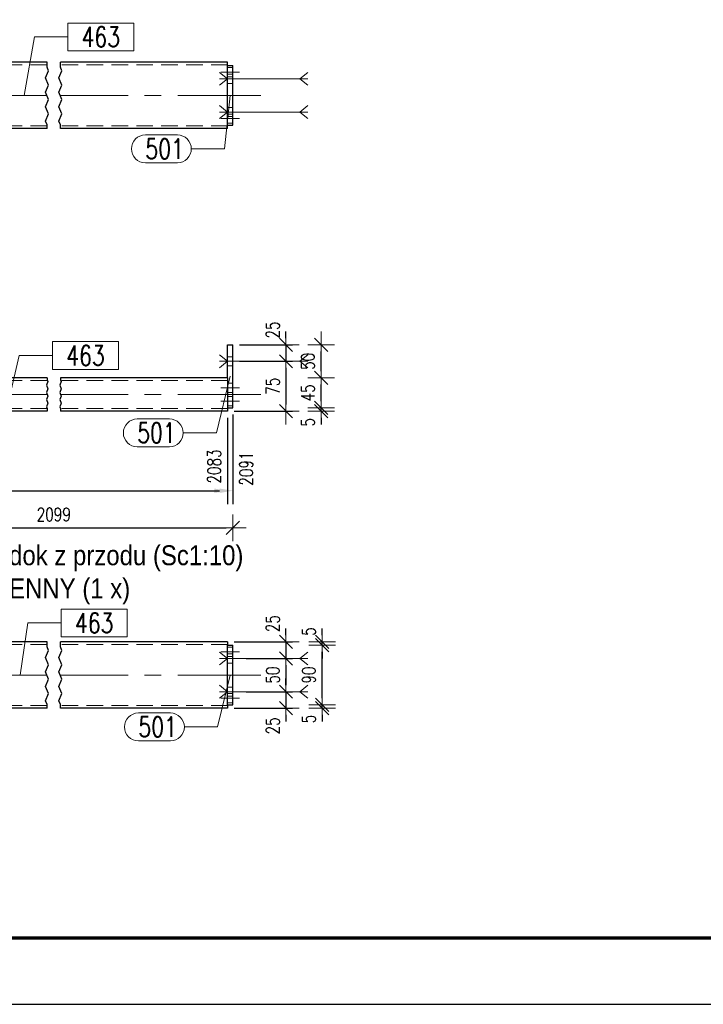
# Model space of a CAD drawing. Header units: millimetres. Extents: x -877 to 135, y 14151 to 14821.
# Tile 7 of 46: x -489 to -386, y 14151 to 14299. Entities that reach past the tile are written whole.
import ezdxf

# ---------------------------------------------------------------- set-up
doc = ezdxf.new("R2010")
doc.units = ezdxf.units.MM
doc.header["$LTSCALE"] = 10
doc.linetypes.add('HIDDEN', pattern=[0.375, 0.25, -0.125])
doc.linetypes.add('MITTE', pattern=[2, 1.25, -0.25, 0.25, -0.25])
doc.layers.get('Defpoints').update_dxf_attribs({"color": 1})
doc.layers.add('_FORMATKA', color=8, linetype='Continuous', plot=False)
for name, color, linetype, lineweight in [('_RAMKA', 7, 'Continuous', 35), ('PS_Bolt', 4, 'Continuous', 13), ('PS_DIM', 4, 'Continuous', 13), ('PS_Hidden', 2, 'HIDDEN', 9), ('PS_Mid', 5, 'MITTE', 15), ('PS_Pos', 1, 'Continuous', 15), ('PS_Shape', 161, 'Continuous', 30), ('PS_SOLID', 7, 'Continuous', 30), ('PS_TEXT', 3, 'Continuous', 18)]:
    doc.layers.add(name, color=color, linetype=linetype, lineweight=lineweight)
doc.styles.add('gil', font='txt', dxfattribs={"width": 0.9})
doc.styles.add('simplex', font='simplex.shx', dxfattribs={"width": 0.75})
doc.dimstyles.new('1_10_GŁ_DS1-LS10', dxfattribs={"dimtxt": 2, "dimasz": 2, "dimexe": 2, "dimexo": 1, "dimgap": 1, "dimtad": 1, "dimjust": 4, "dimdec": 0, "dimlfac": 10, "dimtxsty": 'simplex', "dimblk1": 'NONE', "dimsah": 1, "dimcen": 2, "dimclrd": 256, "dimclre": 256, "dimclrt": 3, "dimadec": 1, "dimazin": 0, "dimtfac": 1, "dimtdec": 0, "dimtmove": 2, "dimatfit": 3, "dimfxl": 1, "dimarcsym": 0})
doc.dimstyles.new('1_10_PRZ', dxfattribs={"dimtxt": 2, "dimasz": 1, "dimexe": 2, "dimexo": 5, "dimgap": 1, "dimtad": 1, "dimdec": 0, "dimlfac": 10, "dimtxsty": 'simplex', "dimblk": 'dimznak', "dimcen": 2, "dimse1": 1, "dimse2": 1, "dimclrt": 3, "dimadec": 1, "dimazin": 0, "dimtfac": 1, "dimtdec": 0, "dimtix": 1, "dimtmove": 2, "dimatfit": 3, "dimldrblk": 'dim-grot', "dimfxl": 1, "dimarcsym": 0})
doc.dimstyles.new('1_10_PRZ_DS1-LS10', dxfattribs={"dimtxt": 2, "dimasz": 1, "dimexe": 2, "dimexo": 5, "dimgap": 1, "dimtad": 1, "dimdec": 0, "dimlfac": 10, "dimtxsty": 'simplex', "dimblk": 'dimznak', "dimcen": 2, "dimse1": 1, "dimse2": 1, "dimclrt": 3, "dimadec": 1, "dimazin": 0, "dimtfac": 1, "dimtdec": 0, "dimtix": 1, "dimtmove": 2, "dimatfit": 3, "dimldrblk": 'dim-grot', "dimfxl": 1, "dimarcsym": 0})
doc.dimstyles.new('1_10_SC', dxfattribs={"dimtxt": 2, "dimasz": 1, "dimexe": 1, "dimexo": 1, "dimgap": 1, "dimtad": 1, "dimdec": 0, "dimlfac": 10, "dimtxsty": 'simplex', "dimblk": 'dimznak', "dimcen": 2, "dimclrd": 256, "dimclre": 256, "dimclrt": 3, "dimadec": 1, "dimazin": 0, "dimtfac": 1, "dimtdec": 0, "dimtix": 1, "dimtmove": 2, "dimatfit": 3, "dimldrblk": 'dim-grot', "dimfxl": 1, "dimarcsym": 0})

# ---------------------------------------------------------------- blocks, each defined once
blk = doc.blocks.new('dimznak')
at = {"color": 0}
for points in [[(0, 2), (0, -2)], [(-2, 0), (2, 0)]]:
    blk.add_lwpolyline(points, dxfattribs=at)
at = {"color": 2}
blk.add_lwpolyline([(1, 1), (-1, -1)], dxfattribs=at)
blk = doc.blocks.new('*D342')
at = {"layer": 'Defpoints', "color": 0, "transparency": 16777216}
for p in [(-457.03, 14250.44), (-457.03, 14247.94), (-449.03, 14247.94)]:
    blk.add_point(p, dxfattribs=at)
at = {"layer": 'PS_DIM', "lineweight": -2, "transparency": 16777216}
for p, q in [((-449.03, 14251.44), (-449.03, 14252.44)), ((-456.03, 14250.44), (-448.03, 14250.44)), ((-449.03, 14250.44), (-449.03, 14247.94)), ((-456.03, 14247.94), (-448.03, 14247.94)), ((-449.03, 14246.94), (-449.03, 14245.94))]:
    blk.add_line(p, q, dxfattribs=at)
for p, rotation in [((-449.03, 14250.44), 270), ((-449.03, 14247.94), 90)]:
    blk.add_blockref('dimznak', p, dxfattribs=dict(at, rotation=rotation))
at = {"layer": 'PS_DIM', "color": 3, "transparency": 16777216, "insert": (-451.03, 14252.66), "char_height": 2, "attachment_point": 5, "rotation": 90, "style": 'simplex'}
blk.add_mtext('25', dxfattribs=at)
blk = doc.blocks.new('dim-grot')
blk.add_hatch(color=256).paths.add_polyline_path([(0, 0), (-2, 0.5), (-2, -0.5)])
blk.add_lwpolyline([(0, 0), (-2, 0.5), (-2, -0.5), (0, 0)])
blk = doc.blocks.new('*D343')
at = {"layer": 'Defpoints', "color": 0, "transparency": 16777216}
for p in [(-457.03, 14247.94), (-457.83, 14240.44), (-449.03, 14240.44)]:
    blk.add_point(p, dxfattribs=at)
at = {"layer": 'PS_DIM', "lineweight": -2, "transparency": 16777216}
for p, q in [((-456.03, 14247.94), (-448.03, 14247.94)), ((-449.03, 14246.94), (-449.03, 14241.44)), ((-456.83, 14240.44), (-448.03, 14240.44))]:
    blk.add_line(p, q, dxfattribs=at)
for p, rotation in [((-449.03, 14247.94), 90), ((-449.03, 14240.44), 270)]:
    blk.add_blockref('dimznak', p, dxfattribs=dict(at, rotation=rotation))
at = {"layer": 'PS_DIM', "color": 3, "transparency": 16777216, "insert": (-451.03, 14244.19), "char_height": 2, "attachment_point": 5, "rotation": 90, "style": 'simplex'}
blk.add_mtext('75', dxfattribs=at)
blk = doc.blocks.new('*D344')
at = {"layer": 'Defpoints', "color": 0, "transparency": 16777216}
for p in [(-457.03, 14240.94), (-443.72, 14240.94), (-457.83, 14240.44)]:
    blk.add_point(p, dxfattribs=at)
at = {"layer": 'PS_DIM', "color": 0, "lineweight": -2, "transparency": 16777216}
for p, q in [((-443.72, 14241.94), (-443.72, 14242.94)), ((-443.72, 14240.44), (-443.72, 14240.94)), ((-443.72, 14239.44), (-443.72, 14238.44))]:
    blk.add_line(p, q, dxfattribs=at)
for p, rotation in [((-443.72, 14240.94), 270), ((-443.72, 14240.44), 90)]:
    blk.add_blockref('dimznak', p, dxfattribs=dict(at, rotation=rotation))
at = {"layer": 'PS_DIM', "color": 3, "transparency": 16777216, "insert": (-445.72, 14238.75), "char_height": 2, "attachment_point": 5, "rotation": 90, "style": 'simplex'}
blk.add_mtext('5', dxfattribs=at)
blk = doc.blocks.new('*D345')
at = {"layer": 'Defpoints', "color": 0, "transparency": 16777216}
for p in [(-459.48, 14245.44), (-443.72, 14245.44), (-457.03, 14240.94)]:
    blk.add_point(p, dxfattribs=at)
at = {"layer": 'PS_DIM', "color": 0, "lineweight": -2, "transparency": 16777216}
blk.add_line((-443.72, 14241.94), (-443.72, 14244.44), dxfattribs=at)
for p, rotation in [((-443.72, 14245.44), 90), ((-443.72, 14240.94), 270)]:
    blk.add_blockref('dimznak', p, dxfattribs=dict(at, rotation=rotation))
at = {"layer": 'PS_DIM', "color": 3, "transparency": 16777216, "insert": (-445.72, 14243.19), "char_height": 2, "attachment_point": 5, "rotation": 90, "style": 'simplex'}
blk.add_mtext('45', dxfattribs=at)
blk = doc.blocks.new('*D346')
at = {"layer": 'Defpoints', "color": 0, "transparency": 16777216}
for p in [(-457.03, 14250.44), (-443.72, 14250.44), (-459.48, 14245.44)]:
    blk.add_point(p, dxfattribs=at)
at = {"layer": 'PS_DIM', "color": 0, "lineweight": -2, "transparency": 16777216}
blk.add_line((-443.72, 14246.44), (-443.72, 14249.44), dxfattribs=at)
for p, rotation in [((-443.72, 14250.44), 90), ((-443.72, 14245.44), 270)]:
    blk.add_blockref('dimznak', p, dxfattribs=dict(at, rotation=rotation))
at = {"layer": 'PS_DIM', "color": 3, "transparency": 16777216, "insert": (-445.72, 14247.94), "char_height": 2, "attachment_point": 5, "rotation": 90, "style": 'simplex'}
blk.add_mtext('50', dxfattribs=at)
blk = doc.blocks.new('*D349')
at = {"layer": 'Defpoints', "color": 0, "transparency": 16777216}
for p in [(-510.23, 14240.44), (-457.83, 14240.44), (-457.83, 14228.44)]:
    blk.add_point(p, dxfattribs=at)
at = {"layer": 'PS_DIM', "lineweight": -2, "transparency": 16777216}
for p, q in [((-510.23, 14239.44), (-510.23, 14226.44)), ((-457.83, 14239.44), (-457.83, 14226.44)), ((-510.23, 14228.44), (-459.83, 14228.44))]:
    blk.add_line(p, q, dxfattribs=at)
at = {"layer": 'PS_DIM', "transparency": 16777216}
blk.add_solid([(-459.83, 14228.77), (-459.83, 14228.11), (-457.83, 14228.44)], dxfattribs=at)
at = {"layer": 'PS_DIM', "color": 3, "transparency": 16777216, "insert": (-459.85, 14232.1), "char_height": 2, "attachment_point": 5, "rotation": 90, "style": 'simplex'}
blk.add_mtext('2083', dxfattribs=at)
blk = doc.blocks.new('_None')
blk = doc.blocks.new('*D350')
at = {"layer": 'Defpoints', "color": 0, "transparency": 16777216}
for p in [(-457.03, 14240.94), (-510.23, 14240.44), (-457.03, 14228.44)]:
    blk.add_point(p, dxfattribs=at)
at = {"layer": 'PS_DIM', "lineweight": -2, "transparency": 16777216}
for p, q in [((-510.23, 14239.44), (-510.23, 14226.44)), ((-457.03, 14239.94), (-457.03, 14226.44)), ((-510.23, 14228.44), (-459.03, 14228.44))]:
    blk.add_line(p, q, dxfattribs=at)
at = {"layer": 'PS_DIM', "transparency": 16777216}
blk.add_solid([(-459.03, 14228.77), (-459.03, 14228.11), (-457.03, 14228.44)], dxfattribs=at)
at = {"layer": 'PS_DIM', "color": 3, "transparency": 16777216, "insert": (-455.01, 14231.78), "char_height": 2, "attachment_point": 5, "rotation": 90, "style": 'simplex'}
blk.add_mtext('2091', dxfattribs=at)
blk = doc.blocks.new('*D357')
at = {"layer": 'Defpoints', "color": 0, "transparency": 16777216}
for p in [(-457.83, 14205.67), (-456.03, 14203.17), (-449.03, 14203.17)]:
    blk.add_point(p, dxfattribs=at)
at = {"layer": 'PS_DIM', "lineweight": -2, "transparency": 16777216}
for p, q in [((-449.03, 14206.67), (-449.03, 14207.67)), ((-456.83, 14205.67), (-448.03, 14205.67)), ((-449.03, 14205.67), (-449.03, 14203.17)), ((-455.03, 14203.17), (-448.03, 14203.17)), ((-449.03, 14202.17), (-449.03, 14201.17))]:
    blk.add_line(p, q, dxfattribs=at)
for p, rotation in [((-449.03, 14205.67), 270), ((-449.03, 14203.17), 90)]:
    blk.add_blockref('dimznak', p, dxfattribs=dict(at, rotation=rotation))
at = {"layer": 'PS_DIM', "color": 3, "transparency": 16777216, "insert": (-451.03, 14208.42), "char_height": 2, "attachment_point": 5, "rotation": 90, "style": 'simplex'}
blk.add_mtext('25', dxfattribs=at)
blk = doc.blocks.new('*D358')
at = {"layer": 'Defpoints', "color": 0, "transparency": 16777216}
for p in [(-456.03, 14203.17), (-456.03, 14198.17), (-449.03, 14198.17)]:
    blk.add_point(p, dxfattribs=at)
at = {"layer": 'PS_DIM', "lineweight": -2, "transparency": 16777216}
for p, q in [((-455.03, 14203.17), (-448.03, 14203.17)), ((-449.03, 14202.17), (-449.03, 14199.17)), ((-455.03, 14198.17), (-448.03, 14198.17))]:
    blk.add_line(p, q, dxfattribs=at)
for p, rotation in [((-449.03, 14203.17), 90), ((-449.03, 14198.17), 270)]:
    blk.add_blockref('dimznak', p, dxfattribs=dict(at, rotation=rotation))
at = {"layer": 'PS_DIM', "color": 3, "transparency": 16777216, "insert": (-451.03, 14200.67), "char_height": 2, "attachment_point": 5, "rotation": 90, "style": 'simplex'}
blk.add_mtext('50', dxfattribs=at)
blk = doc.blocks.new('*D359')
at = {"layer": 'Defpoints', "color": 0, "transparency": 16777216}
for p in [(-456.03, 14198.17), (-457.83, 14195.67), (-449.03, 14195.67)]:
    blk.add_point(p, dxfattribs=at)
at = {"layer": 'PS_DIM', "lineweight": -2, "transparency": 16777216}
for p, q in [((-449.03, 14199.17), (-449.03, 14200.17)), ((-455.03, 14198.17), (-448.03, 14198.17)), ((-449.03, 14198.17), (-449.03, 14195.67)), ((-456.83, 14195.67), (-448.03, 14195.67)), ((-449.03, 14194.67), (-449.03, 14193.67))]:
    blk.add_line(p, q, dxfattribs=at)
for p, rotation in [((-449.03, 14198.17), 270), ((-449.03, 14195.67), 90)]:
    blk.add_blockref('dimznak', p, dxfattribs=dict(at, rotation=rotation))
at = {"layer": 'PS_DIM', "color": 3, "transparency": 16777216, "insert": (-451.03, 14193.01), "char_height": 2, "attachment_point": 5, "rotation": 90, "style": 'simplex'}
blk.add_mtext('25', dxfattribs=at)
blk = doc.blocks.new('*D360')
at = {"layer": 'Defpoints', "color": 0, "transparency": 16777216}
for p in [(-457.83, 14195.67), (-457.03, 14196.17), (-443.58, 14196.17)]:
    blk.add_point(p, dxfattribs=at)
at = {"layer": 'PS_DIM', "color": 0, "lineweight": -2, "transparency": 16777216}
for p, q in [((-443.58, 14197.17), (-443.58, 14198.17)), ((-443.58, 14195.67), (-443.58, 14196.17)), ((-443.58, 14194.67), (-443.58, 14193.67))]:
    blk.add_line(p, q, dxfattribs=at)
for p, rotation in [((-443.58, 14196.17), 270), ((-443.58, 14195.67), 90)]:
    blk.add_blockref('dimznak', p, dxfattribs=dict(at, rotation=rotation))
at = {"layer": 'PS_DIM', "color": 3, "transparency": 16777216, "insert": (-445.58, 14194.05), "char_height": 2, "attachment_point": 5, "rotation": 90, "style": 'simplex'}
blk.add_mtext('5', dxfattribs=at)
blk = doc.blocks.new('*D361')
at = {"layer": 'Defpoints', "color": 0, "transparency": 16777216}
for p in [(-457.03, 14205.17), (-443.58, 14205.17), (-457.03, 14196.17)]:
    blk.add_point(p, dxfattribs=at)
at = {"layer": 'PS_DIM', "color": 0, "lineweight": -2, "transparency": 16777216}
blk.add_line((-443.58, 14197.17), (-443.58, 14204.17), dxfattribs=at)
for p, rotation in [((-443.58, 14205.17), 90), ((-443.58, 14196.17), 270)]:
    blk.add_blockref('dimznak', p, dxfattribs=dict(at, rotation=rotation))
at = {"layer": 'PS_DIM', "color": 3, "transparency": 16777216, "insert": (-445.58, 14200.67), "char_height": 2, "attachment_point": 5, "rotation": 90, "style": 'simplex'}
blk.add_mtext('90', dxfattribs=at)
blk = doc.blocks.new('*D362')
at = {"layer": 'Defpoints', "color": 0, "transparency": 16777216}
for p in [(-457.83, 14205.67), (-457.03, 14205.17), (-443.58, 14205.67)]:
    blk.add_point(p, dxfattribs=at)
at = {"layer": 'PS_DIM', "color": 0, "lineweight": -2, "transparency": 16777216}
for p, q in [((-443.58, 14206.67), (-443.58, 14207.67)), ((-443.58, 14205.17), (-443.58, 14205.67)), ((-443.58, 14204.17), (-443.58, 14203.17))]:
    blk.add_line(p, q, dxfattribs=at)
for p, rotation in [((-443.58, 14205.67), 270), ((-443.58, 14205.17), 90)]:
    blk.add_blockref('dimznak', p, dxfattribs=dict(at, rotation=rotation))
at = {"layer": 'PS_DIM', "color": 3, "transparency": 16777216, "insert": (-445.58, 14207.23), "char_height": 2, "attachment_point": 5, "rotation": 90, "style": 'simplex'}
blk.add_mtext('5', dxfattribs=at)
blk = doc.blocks.new('*D566')
at = {"layer": 'Defpoints', "color": 0, "transparency": 16777216}
for p in [(-511.03, 14240.94), (-457.03, 14240.94), (-457.03, 14222.84)]:
    blk.add_point(p, dxfattribs=at)
at = {"layer": 'PS_DIM', "color": 0, "lineweight": -2, "transparency": 16777216}
blk.add_line((-510.03, 14222.84), (-458.03, 14222.84), dxfattribs=at)
at = {"layer": 'PS_DIM', "color": 0, "lineweight": -2, "transparency": 16777216, "rotation": 180}
blk.add_blockref('dimznak', (-511.03, 14222.84), dxfattribs=at)
at = {"layer": 'PS_DIM', "color": 0, "lineweight": -2, "transparency": 16777216}
blk.add_blockref('dimznak', (-457.03, 14222.84), dxfattribs=at)
at = {"layer": 'PS_DIM', "color": 3, "transparency": 16777216, "insert": (-484.03, 14224.88), "char_height": 2, "attachment_point": 5, "style": 'simplex'}
blk.add_mtext('2099', dxfattribs=at)
blk = doc.blocks.new('*U279')
at = {"layer": '_FORMATKA', "lineweight": -3}
blk.add_lwpolyline([(-1000, 0), (0, 0), (0, 594), (-1000, 594)], close=True, dxfattribs=at)
at = {"layer": '_RAMKA', "lineweight": -3, "const_width": 0.5}
blk.add_lwpolyline([(-970, 10), (-10, 10), (-10, 584), (-970, 584)], close=True, dxfattribs=at)
blk = doc.blocks.new('*X884')
at = {"color": 4, "linetype": 'Continuous'}
for p, q in [((-459.03, 14286.46), (-457.83, 14285.5)), ((-457.83, 14285.5), (-459.03, 14284.54)), ((-445.73, 14285.5), (-459.03, 14285.5)), ((-445.73, 14286.46), (-446.93, 14285.5)), ((-446.93, 14285.5), (-445.73, 14284.54))]:
    blk.add_line(p, q, dxfattribs=at)
blk = doc.blocks.new('*X885')
at = {"color": 4, "linetype": 'Continuous'}
for p, q in [((-459.03, 14291.46), (-457.83, 14290.5)), ((-445.73, 14291.46), (-446.93, 14290.5)), ((-457.83, 14290.5), (-459.03, 14289.54)), ((-445.73, 14290.5), (-459.03, 14290.5)), ((-446.93, 14290.5), (-445.73, 14289.54))]:
    blk.add_line(p, q, dxfattribs=at)
blk = doc.blocks.new('*X888')
at = {"color": 1}
for p, q in [((-485.03, 14292.26), (-485.03, 14293)), ((-483.03, 14292.26), (-483.03, 14293)), ((-485.26, 14290.63), (-484.8, 14291.72)), ((-484.8, 14291.72), (-485.03, 14292.26)), ((-483.26, 14290.63), (-482.8, 14291.72)), ((-482.8, 14291.72), (-483.03, 14292.26)), ((-484.8, 14289.55), (-485.26, 14290.63)), ((-482.8, 14289.55), (-483.26, 14290.63)), ((-485.26, 14288.47), (-484.8, 14289.55)), ((-484.8, 14287.38), (-485.26, 14288.47)), ((-483.26, 14288.47), (-482.8, 14289.55)), ((-482.8, 14287.38), (-483.26, 14288.47)), ((-485.26, 14286.3), (-484.8, 14287.38)), ((-483.26, 14286.3), (-482.8, 14287.38)), ((-484.8, 14285.22), (-485.26, 14286.3)), ((-485.26, 14284.13), (-484.8, 14285.22)), ((-482.8, 14285.22), (-483.26, 14286.3)), ((-483.26, 14284.13), (-482.8, 14285.22)), ((-485.03, 14283.59), (-485.26, 14284.13)), ((-483.03, 14283.59), (-483.26, 14284.13)), ((-485.03, 14283), (-485.03, 14283.59)), ((-483.03, 14283), (-483.03, 14283.59))]:
    blk.add_line(p, q, dxfattribs=at)
at = {"layer": 'PS_Hidden', "color": 2, "linetype": 'HIDDEN'}
for p, q in [((-511.03, 14292.2), (-510.23, 14292.2)), ((-485.03, 14292.6), (-510.23, 14292.6)), ((-457.83, 14292.6), (-483.03, 14292.6)), ((-457.03, 14292.2), (-457.83, 14292.2)), ((-457.83, 14291.2), (-457.03, 14291.2)), ((-511.03, 14290.8), (-510.23, 14290.8)), ((-457.03, 14290.8), (-457.83, 14290.8)), ((-457.83, 14289.8), (-457.03, 14289.8)), ((-511.03, 14287.2), (-510.23, 14287.2)), ((-511.03, 14285.8), (-510.23, 14285.8)), ((-457.83, 14286.2), (-457.03, 14286.2)), ((-511.03, 14285.2), (-510.23, 14285.2)), ((-511.03, 14283.8), (-510.23, 14283.8)), ((-457.03, 14285.2), (-457.83, 14285.2)), ((-457.83, 14284.8), (-457.03, 14284.8)), ((-457.03, 14283.8), (-457.83, 14283.8)), ((-485.03, 14283.4), (-510.23, 14283.4)), ((-457.83, 14283.4), (-483.03, 14283.4)), ((-510.23, 14282), (-511.03, 14282)), ((-511.03, 14281.2), (-510.23, 14281.2)), ((-511.03, 14279.8), (-510.23, 14279.8))]:
    blk.add_line(p, q, dxfattribs=at)
at = {"layer": 'PS_Mid', "color": 5, "linetype": 'MITTE'}
for p, q in [((-509.23, 14291.5), (-512.03, 14291.5)), ((-458.83, 14291.5), (-456.03, 14291.5)), ((-456.03, 14290.5), (-458.83, 14290.5)), ((-485.03, 14288), (-515.23, 14288)), ((-452.83, 14288), (-483.03, 14288)), ((-509.23, 14286.5), (-512.03, 14286.5)), ((-456.03, 14285.5), (-458.83, 14285.5)), ((-509.23, 14284.5), (-512.03, 14284.5)), ((-458.83, 14284.5), (-456.03, 14284.5)), ((-509.23, 14280.5), (-512.03, 14280.5))]:
    blk.add_line(p, q, dxfattribs=at)
at = {"layer": 'PS_SOLID', "color": 7, "linetype": 'Continuous'}
for p, q in [((-510.23, 14293), (-510.23, 14283)), ((-485.03, 14293), (-510.23, 14293)), ((-457.83, 14293), (-483.03, 14293)), ((-457.83, 14283), (-457.83, 14293)), ((-511.03, 14292.5), (-511.03, 14278)), ((-511.03, 14292.5), (-510.23, 14292.5)), ((-457.83, 14292.5), (-457.03, 14292.5)), ((-457.03, 14283.5), (-457.03, 14292.5)), ((-510.23, 14278), (-510.23, 14283)), ((-485.03, 14283), (-510.23, 14283)), ((-457.83, 14283), (-483.03, 14283)), ((-457.83, 14283.5), (-457.03, 14283.5)), ((-511.03, 14278), (-510.23, 14278))]:
    blk.add_line(p, q, dxfattribs=at)
blk = doc.blocks.new('*X889')
at = {"color": 1}
for p, q in [((-471.94, 14298.91), (-481.93, 14298.91)), ((-481.93, 14298.91), (-481.93, 14294.71)), ((-471.94, 14294.71), (-471.94, 14298.91)), ((-488.49, 14288), (-486.93, 14296.81)), ((-486.93, 14296.81), (-481.93, 14296.81)), ((-481.93, 14294.71), (-471.94, 14294.71))]:
    blk.add_line(p, q, dxfattribs=at)
at = {"color": 30, "style": 'simplex', "width": 0.75}
blk.add_text('463', height=3, dxfattribs=at).set_placement((-479.83, 14295.31))
blk = doc.blocks.new('*X890')
at = {"color": 1}
for p, q in [((-457.43, 14288), (-458.3, 14279.95)), ((-470.22, 14282.05), (-465.4, 14282.05)), ((-463.3, 14279.95), (-458.3, 14279.95)), ((-470.22, 14277.85), (-465.4, 14277.85))]:
    blk.add_line(p, q, dxfattribs=at)
for centre, start, end in [((-470.22, 14279.95), 90, 270), ((-465.4, 14279.95), 270, 90)]:
    blk.add_arc(centre, 2.1, start, end, dxfattribs=at)
at = {"color": 30, "style": 'simplex', "width": 0.75}
blk.add_text('501', height=3, dxfattribs=at).set_placement((-470.22, 14278.45))
blk = doc.blocks.new('*X895')
at = {"color": 4, "linetype": 'Continuous'}
for p, q in [((-459.03, 14248.9), (-457.83, 14247.94)), ((-445.73, 14248.9), (-446.93, 14247.94)), ((-457.83, 14247.94), (-459.03, 14246.98)), ((-445.73, 14247.94), (-459.03, 14247.94)), ((-446.93, 14247.94), (-445.73, 14246.98))]:
    blk.add_line(p, q, dxfattribs=at)
blk = doc.blocks.new('*X896')
at = {"color": 4, "linetype": 'Continuous'}
for p, q in [((-459.03, 14248.9), (-457.83, 14247.94)), ((-445.73, 14248.9), (-446.93, 14247.94)), ((-457.83, 14247.94), (-459.03, 14246.98)), ((-445.73, 14247.94), (-459.03, 14247.94)), ((-446.93, 14247.94), (-445.73, 14246.98))]:
    blk.add_line(p, q, dxfattribs=at)
blk = doc.blocks.new('*X899')
at = {"color": 1}
for p, q in [((-485.03, 14245.44), (-485.03, 14245.15)), ((-483.03, 14245.44), (-483.03, 14245.15)), ((-484.91, 14244.88), (-485.14, 14244.33)), ((-485.14, 14244.33), (-484.91, 14243.79)), ((-484.91, 14243.79), (-485.14, 14243.25)), ((-485.03, 14245.15), (-484.91, 14244.88)), ((-482.91, 14244.88), (-483.14, 14244.33)), ((-483.14, 14244.33), (-482.91, 14243.79)), ((-482.91, 14243.79), (-483.14, 14243.25)), ((-483.03, 14245.15), (-482.91, 14244.88)), ((-485.14, 14243.25), (-484.91, 14242.71)), ((-484.91, 14242.71), (-485.14, 14242.17)), ((-483.14, 14243.25), (-482.91, 14242.71)), ((-482.91, 14242.71), (-483.14, 14242.17)), ((-485.14, 14242.17), (-484.91, 14241.62)), ((-484.91, 14241.62), (-485.14, 14241.08)), ((-485.14, 14241.08), (-485.03, 14240.81)), ((-485.03, 14240.81), (-485.03, 14240.44)), ((-483.14, 14242.17), (-482.91, 14241.62)), ((-482.91, 14241.62), (-483.14, 14241.08)), ((-483.14, 14241.08), (-483.03, 14240.81)), ((-483.03, 14240.81), (-483.03, 14240.44))]:
    blk.add_line(p, q, dxfattribs=at)
at = {"layer": 'PS_Hidden', "color": 2, "linetype": 'HIDDEN'}
for p, q in [((-511.03, 14248.64), (-510.23, 14248.64)), ((-457.83, 14248.64), (-457.03, 14248.64)), ((-511.03, 14247.24), (-510.23, 14247.24)), ((-457.83, 14247.24), (-457.03, 14247.24)), ((-511.03, 14244.64), (-510.23, 14244.64)), ((-485.03, 14245.04), (-510.23, 14245.04)), ((-457.83, 14245.04), (-483.03, 14245.04)), ((-457.03, 14244.64), (-457.83, 14244.64)), ((-511.03, 14243.24), (-510.23, 14243.24)), ((-511.03, 14242.64), (-510.23, 14242.64)), ((-457.03, 14243.24), (-457.83, 14243.24)), ((-457.03, 14242.64), (-457.83, 14242.64)), ((-511.03, 14241.24), (-510.23, 14241.24)), ((-485.03, 14240.84), (-510.23, 14240.84)), ((-457.83, 14240.84), (-483.03, 14240.84)), ((-457.03, 14241.24), (-457.83, 14241.24))]:
    blk.add_line(p, q, dxfattribs=at)
at = {"layer": 'PS_Mid', "color": 5, "linetype": 'MITTE'}
for p, q in [((-509.23, 14247.94), (-512.03, 14247.94)), ((-456.03, 14247.94), (-458.83, 14247.94)), ((-456.03, 14247.94), (-458.83, 14247.94)), ((-509.23, 14243.94), (-512.03, 14243.94)), ((-509.23, 14243.94), (-512.03, 14243.94)), ((-458.83, 14243.94), (-456.03, 14243.94)), ((-485.03, 14242.94), (-515.23, 14242.94)), ((-452.83, 14242.94), (-483.03, 14242.94)), ((-509.23, 14241.94), (-512.03, 14241.94)), ((-458.83, 14241.94), (-456.03, 14241.94))]:
    blk.add_line(p, q, dxfattribs=at)
at = {"layer": 'PS_SOLID', "color": 7, "linetype": 'Continuous'}
for p, q in [((-511.03, 14246.44), (-511.03, 14250.44)), ((-511.03, 14250.44), (-510.23, 14250.44)), ((-510.23, 14250.44), (-510.23, 14246.44)), ((-457.83, 14245.44), (-457.83, 14250.44)), ((-457.83, 14250.44), (-457.03, 14250.44)), ((-457.03, 14240.94), (-457.03, 14250.44)), ((-511.03, 14240.94), (-511.03, 14246.44)), ((-510.23, 14246.44), (-511.03, 14246.44)), ((-510.23, 14240.94), (-510.23, 14246.44)), ((-485.03, 14245.44), (-510.23, 14245.44)), ((-457.83, 14245.44), (-483.03, 14245.44)), ((-457.83, 14245.44), (-457.83, 14240.44)), ((-511.03, 14240.94), (-510.23, 14240.94)), ((-510.23, 14240.94), (-510.23, 14240.44)), ((-457.83, 14240.94), (-457.03, 14240.94)), ((-485.03, 14240.44), (-510.23, 14240.44)), ((-457.83, 14240.44), (-483.03, 14240.44))]:
    blk.add_line(p, q, dxfattribs=at)
blk = doc.blocks.new('*X900')
at = {"color": 1}
for p, q in [((-474.25, 14250.91), (-484.24, 14250.91)), ((-484.24, 14250.91), (-484.24, 14246.71)), ((-474.25, 14246.71), (-474.25, 14250.91)), ((-490.62, 14242.94), (-489.24, 14248.81)), ((-489.24, 14248.81), (-484.24, 14248.81)), ((-484.24, 14246.71), (-474.25, 14246.71))]:
    blk.add_line(p, q, dxfattribs=at)
at = {"color": 30, "style": 'simplex', "width": 0.75}
blk.add_text('463', height=3, dxfattribs=at).set_placement((-482.14, 14247.31))
blk = doc.blocks.new('*X901')
at = {"color": 1}
for p, q in [((-457.43, 14245.69), (-459.51, 14237.16)), ((-471.44, 14239.26), (-466.61, 14239.26)), ((-464.51, 14237.16), (-459.51, 14237.16)), ((-471.44, 14235.06), (-466.61, 14235.06))]:
    blk.add_line(p, q, dxfattribs=at)
for centre, start, end in [((-471.44, 14237.16), 90, 270), ((-466.61, 14237.16), 270, 90)]:
    blk.add_arc(centre, 2.1, start, end, dxfattribs=at)
at = {"color": 30, "style": 'simplex', "width": 0.75}
blk.add_text('501', height=3, dxfattribs=at).set_placement((-471.44, 14235.66))
blk = doc.blocks.new('*X903')
at = {"color": 3, "style": 'gil', "width": 0.9}
for s, p in [('RS.463.1 Widok z przodu (Sc1:10)', (-511.03, 14217.22)), ('RYGIEL ŚCIENNY (1 x)', (-511.03, 14212.22))]:
    blk.add_text(s, height=3, dxfattribs=at).set_placement(p)
blk = doc.blocks.new('*X906')
at = {"color": 4, "linetype": 'Continuous'}
for p, q in [((-459.03, 14199.13), (-457.83, 14198.17)), ((-457.83, 14198.17), (-459.03, 14197.21)), ((-445.73, 14198.17), (-459.03, 14198.17)), ((-445.73, 14199.13), (-446.93, 14198.17)), ((-446.93, 14198.17), (-445.73, 14197.21))]:
    blk.add_line(p, q, dxfattribs=at)
blk = doc.blocks.new('*X907')
at = {"color": 4, "linetype": 'Continuous'}
for p, q in [((-459.03, 14204.13), (-457.83, 14203.17)), ((-445.73, 14204.13), (-446.93, 14203.17)), ((-457.83, 14203.17), (-459.03, 14202.21)), ((-445.73, 14203.17), (-459.03, 14203.17)), ((-446.93, 14203.17), (-445.73, 14202.21))]:
    blk.add_line(p, q, dxfattribs=at)
blk = doc.blocks.new('*X910')
at = {"color": 1}
for p, q in [((-485.03, 14204.93), (-485.03, 14205.67)), ((-483.03, 14204.93), (-483.03, 14205.67)), ((-485.26, 14203.3), (-484.8, 14204.39)), ((-484.8, 14204.39), (-485.03, 14204.93)), ((-483.26, 14203.3), (-482.8, 14204.39)), ((-482.8, 14204.39), (-483.03, 14204.93)), ((-484.8, 14202.22), (-485.26, 14203.3)), ((-485.26, 14201.14), (-484.8, 14202.22)), ((-482.8, 14202.22), (-483.26, 14203.3)), ((-483.26, 14201.14), (-482.8, 14202.22)), ((-484.8, 14200.05), (-485.26, 14201.14)), ((-482.8, 14200.05), (-483.26, 14201.14)), ((-485.26, 14198.97), (-484.8, 14200.05)), ((-483.26, 14198.97), (-482.8, 14200.05)), ((-484.8, 14197.88), (-485.26, 14198.97)), ((-485.26, 14196.8), (-484.8, 14197.88)), ((-482.8, 14197.88), (-483.26, 14198.97)), ((-483.26, 14196.8), (-482.8, 14197.88)), ((-485.03, 14196.26), (-485.26, 14196.8)), ((-485.03, 14195.67), (-485.03, 14196.26)), ((-483.03, 14196.26), (-483.26, 14196.8)), ((-483.03, 14195.67), (-483.03, 14196.26))]:
    blk.add_line(p, q, dxfattribs=at)
at = {"layer": 'PS_Hidden', "color": 2, "linetype": 'HIDDEN'}
for p, q in [((-485.03, 14205.27), (-510.23, 14205.27)), ((-457.83, 14205.27), (-483.03, 14205.27)), ((-511.03, 14204.87), (-510.23, 14204.87)), ((-457.03, 14204.87), (-457.83, 14204.87)), ((-457.83, 14203.87), (-457.03, 14203.87)), ((-511.03, 14203.47), (-510.23, 14203.47)), ((-457.03, 14203.47), (-457.83, 14203.47)), ((-457.83, 14202.47), (-457.03, 14202.47)), ((-511.03, 14199.87), (-510.23, 14199.87)), ((-511.03, 14198.47), (-510.23, 14198.47)), ((-511.03, 14197.87), (-510.23, 14197.87)), ((-457.83, 14198.87), (-457.03, 14198.87)), ((-457.03, 14197.87), (-457.83, 14197.87)), ((-511.03, 14196.47), (-510.23, 14196.47)), ((-457.83, 14197.47), (-457.03, 14197.47)), ((-457.03, 14196.47), (-457.83, 14196.47)), ((-485.03, 14196.07), (-510.23, 14196.07)), ((-457.83, 14196.07), (-483.03, 14196.07)), ((-511.03, 14193.87), (-510.23, 14193.87)), ((-511.03, 14192.47), (-510.23, 14192.47))]:
    blk.add_line(p, q, dxfattribs=at)
at = {"layer": 'PS_Mid', "color": 5, "linetype": 'MITTE'}
for p, q in [((-509.23, 14204.17), (-512.03, 14204.17)), ((-458.83, 14204.17), (-456.03, 14204.17)), ((-456.03, 14203.17), (-458.83, 14203.17)), ((-485.03, 14200.67), (-515.23, 14200.67)), ((-452.83, 14200.67), (-483.03, 14200.67)), ((-509.23, 14199.17), (-512.03, 14199.17)), ((-456.03, 14198.17), (-458.83, 14198.17)), ((-509.23, 14197.17), (-512.03, 14197.17)), ((-458.83, 14197.17), (-456.03, 14197.17)), ((-509.23, 14193.17), (-512.03, 14193.17))]:
    blk.add_line(p, q, dxfattribs=at)
at = {"layer": 'PS_SOLID', "color": 7, "linetype": 'Continuous'}
for p, q in [((-511.03, 14194.67), (-511.03, 14205.17)), ((-511.03, 14205.17), (-510.23, 14205.17)), ((-510.23, 14205.67), (-510.23, 14205.17)), ((-485.03, 14205.67), (-510.23, 14205.67)), ((-510.23, 14194.67), (-510.23, 14205.17)), ((-457.83, 14205.67), (-483.03, 14205.67)), ((-457.83, 14205.67), (-457.83, 14205.17)), ((-457.83, 14196.17), (-457.83, 14205.17)), ((-457.83, 14205.17), (-457.03, 14205.17)), ((-457.03, 14196.17), (-457.03, 14205.17)), ((-485.03, 14195.67), (-510.23, 14195.67)), ((-457.83, 14195.67), (-483.03, 14195.67)), ((-457.83, 14196.17), (-457.03, 14196.17)), ((-457.83, 14196.17), (-457.83, 14195.67)), ((-511.03, 14190.67), (-511.03, 14194.67)), ((-511.03, 14194.67), (-510.23, 14194.67)), ((-510.23, 14194.67), (-510.23, 14190.67)), ((-510.23, 14190.67), (-511.03, 14190.67))]:
    blk.add_line(p, q, dxfattribs=at)
blk = doc.blocks.new('*X911')
at = {"color": 1}
for p, q in [((-472.95, 14210.62), (-482.93, 14210.62)), ((-482.93, 14210.62), (-482.93, 14206.42)), ((-472.95, 14206.42), (-472.95, 14210.62)), ((-489.11, 14200.67), (-487.93, 14208.52)), ((-487.93, 14208.52), (-482.93, 14208.52)), ((-482.93, 14206.42), (-472.95, 14206.42))]:
    blk.add_line(p, q, dxfattribs=at)
at = {"color": 30, "style": 'simplex', "width": 0.75}
blk.add_text('463', height=3, dxfattribs=at).set_placement((-480.83, 14207.02))
blk = doc.blocks.new('*X912')
at = {"color": 1}
for p, q in [((-457.43, 14200.67), (-459.35, 14192.86)), ((-471.27, 14194.96), (-466.45, 14194.96)), ((-464.35, 14192.86), (-459.35, 14192.86)), ((-471.27, 14190.76), (-466.45, 14190.76))]:
    blk.add_line(p, q, dxfattribs=at)
for centre, start, end in [((-471.27, 14192.86), 90, 270), ((-466.45, 14192.86), 270, 90)]:
    blk.add_arc(centre, 2.1, start, end, dxfattribs=at)
at = {"color": 30, "style": 'simplex', "width": 0.75}
blk.add_text('501', height=3, dxfattribs=at).set_placement((-471.27, 14191.36))

msp = doc.modelspace()

# ---------------------------------------------------------------- block references
at = {"layer": 'PS_Bolt', "color": 4}
for name in ['*X885', '*X884', '*X895', '*X896', '*X907', '*X906']:
    msp.add_blockref(name, (0, 0), dxfattribs=at)
at = {"layer": 'PS_DIM'}
msp.add_blockref('*U279', (129.44, 14151.07), dxfattribs=at)
at = {"layer": 'PS_Pos'}
for name in ['*X889', '*X890', '*X900', '*X901', '*X911', '*X912']:
    msp.add_blockref(name, (0, 0), dxfattribs=at)
at = {"layer": 'PS_Shape', "color": 20}
for name in ['*X888', '*X899', '*X910']:
    msp.add_blockref(name, (0, 0), dxfattribs=at)
at = {"layer": 'PS_TEXT'}
msp.add_blockref('*X903', (0, 0), dxfattribs=at)

# ---------------------------------------------------------------- dimensions: what is measured, and where the dimension line sits
at = {"layer": 'PS_DIM'}
for base, p1, p2, dimstyle, picture, middle in [((-449.03, 14247.94), (-457.03, 14250.44), (-457.03, 14247.94), '1_10_SC', '*D342', (-451.03, 14252.66)), ((-443.72, 14240.94), (-457.83, 14240.44), (-457.03, 14240.94), '1_10_PRZ', '*D344', (-445.72, 14238.75)), ((-449.03, 14203.17), (-457.83, 14205.67), (-456.03, 14203.17), '1_10_SC', '*D357', (-451.03, 14208.42)), ((-443.58, 14205.67), (-457.03, 14205.17), (-457.83, 14205.67), '1_10_PRZ', '*D362', (-445.58, 14207.23)), ((-449.03, 14195.67), (-456.03, 14198.17), (-457.83, 14195.67), '1_10_SC', '*D359', (-451.03, 14193.01)), ((-443.58, 14196.17), (-457.83, 14195.67), (-457.03, 14196.17), '1_10_PRZ', '*D360', (-445.58, 14194.05))]:
    dim = msp.add_linear_dim(base=base, p1=p1, p2=p2, angle=90, dimstyle=dimstyle, dxfattribs=at)
    dim.commit()
    dim.dimension.update_dxf_attribs({"geometry": picture, "text_midpoint": middle, "dimtype": 128})
for base, p1, p2, dimstyle, picture, middle in [((-443.72, 14250.44), (-459.48, 14245.44), (-457.03, 14250.44), '1_10_PRZ', '*D346', (-445.72, 14247.94)), ((-449.03, 14240.44), (-457.03, 14247.94), (-457.83, 14240.44), '1_10_SC', '*D343', (-451.03, 14244.19)), ((-443.72, 14245.44), (-457.03, 14240.94), (-459.48, 14245.44), '1_10_PRZ', '*D345', (-445.72, 14243.19)), ((-443.58, 14205.17), (-457.03, 14196.17), (-457.03, 14205.17), '1_10_PRZ', '*D361', (-445.58, 14200.67)), ((-449.03, 14198.17), (-456.03, 14203.17), (-456.03, 14198.17), '1_10_SC', '*D358', (-451.03, 14200.67))]:
    dim = msp.add_linear_dim(base=base, p1=p1, p2=p2, angle=90, dimstyle=dimstyle, dxfattribs=at)
    dim.commit()
    dim.dimension.update_dxf_attribs({"geometry": picture, "text_midpoint": middle})
dim = msp.add_linear_dim(base=(-457.03, 14222.84), p1=(-511.03, 14240.94), p2=(-457.03, 14240.94), text='2099', dimstyle='1_10_PRZ_DS1-LS10', dxfattribs=at)
dim.commit()
dim.dimension.update_dxf_attribs({"geometry": '*D566', "text_midpoint": (-484.03, 14224.88), "dimtype": 128})
for base, p2, text, picture, middle in [((-457.03, 14228.44), (-457.03, 14240.94), '2091', '*D350', (-455.01, 14231.78)), ((-457.83, 14228.44), (-457.83, 14240.44), '2083', '*D349', (-459.85, 14232.1))]:
    dim = msp.add_linear_dim(base=base, p1=(-510.23, 14240.44), p2=p2, text=text, dimstyle='1_10_GŁ_DS1-LS10', dxfattribs=at)
    dim.commit()
    dim.dimension.update_dxf_attribs({"geometry": picture, "text_midpoint": middle, "dimtype": 128, "text_rotation": 90})

doc.saveas('drawing.dxf')
